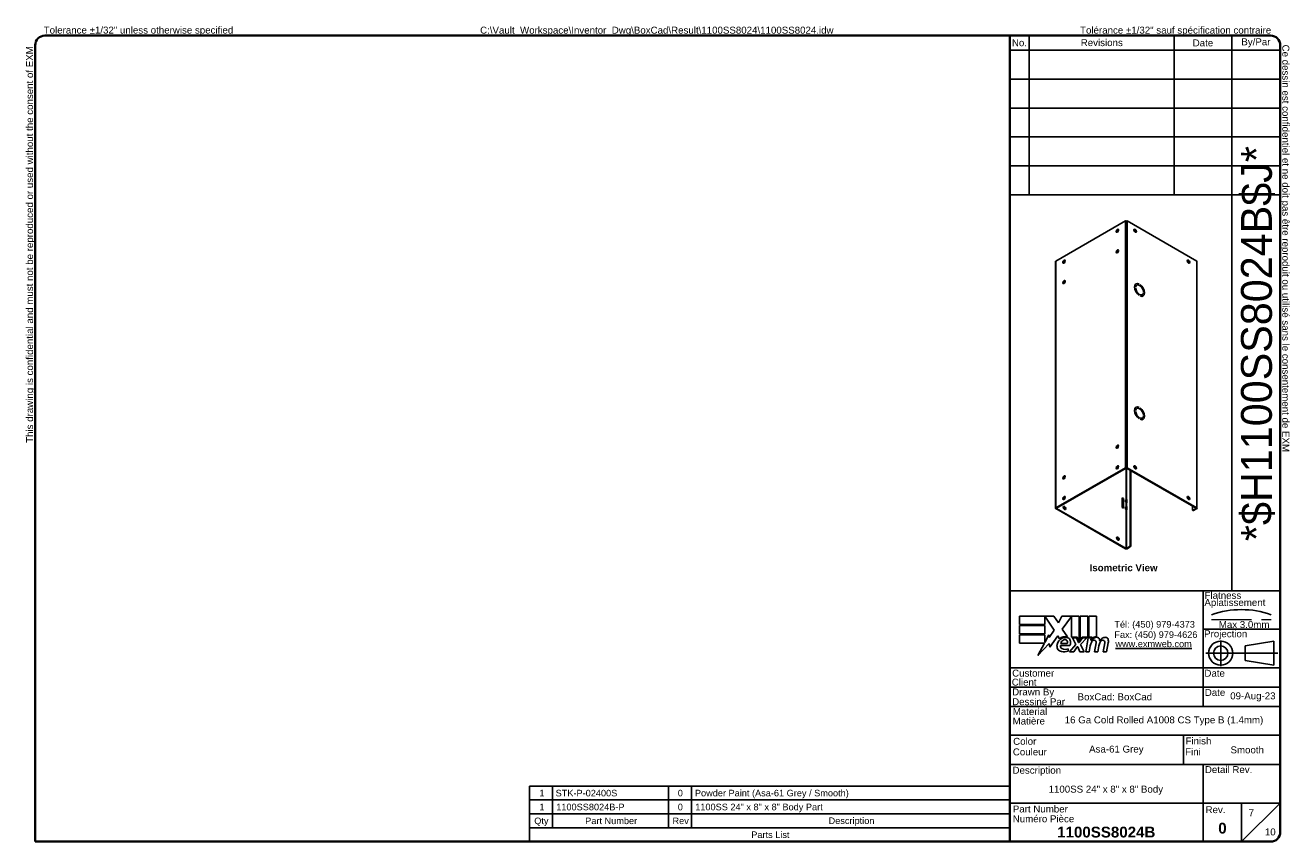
# Model space of a CAD drawing. Header units: inches. Extents: x 2 to 102, y 2 to 66.
import ezdxf
from ezdxf.enums import TextEntityAlignment as Align

# ---------------------------------------------------------------- set-up
doc = ezdxf.new("R2010")
doc.units = ezdxf.units.IN
doc.header["$LTSCALE"] = 6.141898
doc.header["$MEASUREMENT"] = 0
doc.linetypes.add('CHAIN', pattern=[0.7087, 0.4724, -0.0591, 0.1181, -0.0591])
doc.linetypes.add('DASHED', pattern=[0.2067, 0.1654, -0.0413])
doc.layers.get('0').update_dxf_attribs({"lineweight": 25})
for name, color, linetype, lineweight in [('Centerline(ANSI)', 7, 'Continuous', 25), ('Sketch Geometry(ANSI)', 7, 'Continuous', 25), ('Symbols(ANSI)', 7, 'Continuous', 25), ('Visible Edges(ANSI)', 7, 'Continuous', 25), ('Visible Tangent Edges(ANSI)', 7, 'Continuous', 25)]:
    doc.layers.add(name, color=color, linetype=linetype, lineweight=lineweight)
doc.styles.add('Current-ANSI', font='arial.ttf')
doc.styles.add('Dimension-ANSI', font='arialbd.ttf')
doc.styles.add('Part List-ANSI', font='arial.ttf')
doc.styles.add('Text Style44', font='arialbd.ttf')
doc.styles.add('Text Style83', font='FRE3OF9X.TTF')

# ---------------------------------------------------------------- blocks, each defined once
blk = doc.blocks.new('Parts List2')
at = {"layer": 'Symbols(ANSI)'}
for p, q in [((13.023, 0.975), (6.798, 0.975)), ((6.798, 0.975), (6.798, 0.615)), ((7.098, 0.975), (7.098, 0.615)), ((8.598, 0.975), (8.598, 0.615)), ((8.898, 0.975), (8.898, 0.615)), ((13.023, 0.975), (13.023, 0.615)), ((13.023, 0.795), (6.798, 0.795)), ((13.023, 0.615), (6.798, 0.615)), ((6.798, 0.435), (6.798, 0.615)), ((7.098, 0.435), (7.098, 0.615)), ((8.598, 0.435), (8.598, 0.615)), ((8.898, 0.435), (8.898, 0.615)), ((13.023, 0.435), (13.023, 0.615)), ((6.798, 0.255), (6.798, 0.435)), ((13.023, 0.435), (6.798, 0.435)), ((13.023, 0.255), (13.023, 0.435)), ((13.023, 0.255), (6.798, 0.255))]:
    blk.add_line(p, q, dxfattribs=at)
at = {"layer": 'Symbols(ANSI)', "char_height": 0.085, "attachment_point": 7, "style": 'Part List-ANSI'}
for s, insert in [('1', (6.928, 0.842)), ('STK-P-02400S', (7.138, 0.84)), ('0', (8.72, 0.84)), ('Powder Paint (Asa-61 Grey / Smooth)', (8.942, 0.816)), ('1', (6.928, 0.662)), ('1100SS8024B-P', (7.146, 0.66)), ('0', (8.72, 0.66)), ('1100SS 24" x 8" x 8" Body Part', (8.946, 0.636)), ('Qty', (6.861, 0.456)), ('Part Number', (7.521, 0.481)), ('Rev', (8.652, 0.481)), ('Description', (10.673, 0.458)), ('Parts List', (9.672, 0.301))]:
    blk.add_mtext(s, dxfattribs=dict(at, insert=insert))
blk = doc.blocks.new('Title Blocks EXM - ANSI B')
for p, q in [((13.372, 3.063), (13.372, 3.17)), ((13.372, 3.17), (13.818, 3.17)), ((13.824, 2.989), (13.701, 3.168)), ((13.701, 3.168), (13.701, 3.063)), ((13.818, 3.17), (13.877, 3.083)), ((13.877, 3.083), (13.923, 3.17)), ((13.923, 3.17), (14.146, 3.17)), ((14.046, 3.166), (13.924, 3.002)), ((14.046, 2.9), (14.046, 3.166)), ((14.146, 3.17), (14.146, 2.842)), ((14.16, 3.17), (14.259, 3.17)), ((14.16, 2.866), (14.16, 3.17)), ((14.259, 3.17), (14.259, 2.9)), ((14.273, 3.17), (14.372, 3.17)), ((14.273, 2.9), (14.273, 3.17)), ((14.372, 3.17), (14.372, 2.905)), ((13.701, 3.063), (13.372, 3.063)), ((13.372, 3.049), (13.701, 3.049)), ((13.372, 2.942), (13.372, 3.049)), ((13.701, 3.049), (13.701, 2.942)), ((13.758, 2.895), (13.824, 2.989)), ((13.924, 3.002), (13.993, 2.903)), ((13.701, 2.942), (13.372, 2.942)), ((13.372, 2.82), (13.372, 2.927)), ((13.372, 2.927), (13.701, 2.927)), ((13.695, 2.82), (13.372, 2.82)), ((13.612, 2.661), (13.695, 2.82)), ((13.758, 2.815), (13.612, 2.661)), ((13.701, 2.831), (13.752, 2.929)), ((13.701, 2.927), (13.701, 2.831)), ((13.752, 2.929), (13.758, 2.895)), ((13.765, 2.768), (13.758, 2.815)), ((13.87, 2.914), (13.765, 2.768)), ((13.893, 2.876), (13.87, 2.914)), ((13.905, 2.788), (14.027, 2.788)), ((13.91, 2.818), (13.99, 2.818)), ((14.023, 2.709), (14.105, 2.802)), ((14.121, 2.9), (14.046, 2.9)), ((14.059, 2.891), (14.113, 2.891)), ((14.105, 2.802), (14.059, 2.891)), ((14.113, 2.891), (14.139, 2.83)), ((14.146, 2.842), (14.121, 2.9)), ((14.139, 2.83), (14.146, 2.83)), ((14.146, 2.83), (14.19, 2.891)), ((14.185, 2.9), (14.16, 2.866)), ((14.245, 2.891), (14.164, 2.803)), ((14.164, 2.803), (14.209, 2.709)), ((14.259, 2.9), (14.185, 2.9)), ((14.19, 2.891), (14.245, 2.891)), ((14.232, 2.709), (14.264, 2.891)), ((14.264, 2.891), (14.302, 2.891)), ((14.314, 2.9), (14.273, 2.9)), ((14.302, 2.891), (14.299, 2.859)), ((14.299, 2.859), (14.309, 2.859)), ((14.312, 2.88), (14.314, 2.9)), ((14.345, 2.709), (14.365, 2.824)), ((14.457, 2.709), (14.477, 2.824)), ((14.523, 2.823), (14.501, 2.709)), ((14.005, 2.718), (14.005, 2.748)), ((14.077, 2.709), (14.023, 2.709)), ((14.122, 2.774), (14.077, 2.709)), ((14.13, 2.774), (14.122, 2.774)), ((14.155, 2.709), (14.13, 2.774)), ((14.209, 2.709), (14.155, 2.709)), ((14.276, 2.709), (14.232, 2.709)), ((14.289, 2.784), (14.276, 2.709)), ((14.389, 2.709), (14.345, 2.709)), ((14.402, 2.784), (14.389, 2.709)), ((14.501, 2.709), (14.457, 2.709))]:
    blk.add_line(p, q)
for centre, radius, start, end in [((13.991, 2.772), 0.133, 134.1684, 176.5646), ((13.968, 2.796), 0.11, 77.079, 133.1785), ((13.968, 2.796), 0.0996, 80.4085, 134.1684), ((13.936, 2.779), 0.032, 163.5261, 244.6784), ((13.965, 2.811), 0.056, 109.3797, 172.9975), ((13.959, 2.83), 0.0365, 51.1652, 109.3797), ((13.962, 2.833), 0.0318, 331.4547, 51.1652), ((13.981, 2.843), 0.0507, 23.8445, 85.0802), ((13.941, 2.826), 0.094, 336.1555, 23.8445), ((14.442, 2.757), 0.155, 147.5992, 170), ((14.376, 2.816), 0.08, 89.4776, 147.4114), ((14.346, 2.818), 0.042, 96.03, 147.5992), ((14.37, 2.825), 0.08, 88.7952, 136.5849), ((14.344, 2.839), 0.02, 23.5571, 96.03), ((14.325, 2.831), 0.041, 350, 23.5571), ((14.377, 2.862), 0.0338, 16.9928, 89.4776), ((14.555, 2.759), 0.155, 148.5584, 170.8257), ((14.317, 2.844), 0.096, 3.6169, 16.9928), ((14.486, 2.814), 0.0819, 89.6788, 153.9508), ((14.458, 2.818), 0.042, 96.1027, 147.6083), ((14.456, 2.839), 0.02, 23.5487, 96.1027), ((14.437, 2.831), 0.041, 349.9922, 23.5487), ((14.487, 2.861), 0.035, 18.4748, 89.6788), ((14.429, 2.842), 0.096, 349, 18.4748), ((13.925, 2.776), 0.0658, 176.5646, 261.5605), ((13.945, 2.911), 0.202, 261.5605, 287.3343), ((13.966, 2.842), 0.102, 244.6784, 292.5609)]:
    blk.add_arc(centre, radius, start, end)
at = {"layer": 'Centerline(ANSI)', "linetype": 'DASHED', "lineweight": 18, "ltscale": 0.507983}
blk.add_line((15.861, 3.128), (16.632, 3.128), dxfattribs=at)
at = {"layer": 'Centerline(ANSI)', "linetype": 'CHAIN', "ltscale": 0.185148}
blk.add_line((15.979, 2.855), (15.979, 2.521), dxfattribs=at)
at = {"layer": 'Centerline(ANSI)', "linetype": 'CHAIN', "ltscale": 0.437897}
blk.add_line((15.786, 2.691), (16.717, 2.691), dxfattribs=at)
at = {"layer": 'Sketch Geometry(ANSI)'}
for p, q in [((13.25, 10.687), (16.625, 10.687)), ((13.5, 10.687), (13.5, 8.625)), ((15.375, 10.687), (15.375, 8.625)), ((16.125, 10.687), (16.125, 3.5)), ((13.25, 10.5), (16.75, 10.5)), ((16.75, 10.562), (16.75, 0.375)), ((13.25, 10.125), (16.75, 10.125)), ((13.25, 9.75), (16.75, 9.75)), ((16.75, 9.375), (13.25, 9.375)), ((13.25, 9), (16.75, 9)), ((16.75, 9), (16.75, 8.625)), ((13.25, 8.625), (16.75, 8.625)), ((16.75, 3.5), (13.25, 3.5)), ((15.75, 2), (15.75, 3.5)), ((15.75, 3), (16.75, 3)), ((16.669, 2.847), (16.294, 2.785)), ((16.669, 2.535), (16.669, 2.847)), ((16.294, 2.785), (16.294, 2.598)), ((16.75, 2.5), (13.25, 2.5)), ((16.294, 2.598), (16.669, 2.535)), ((16.75, 2.25), (13.25, 2.25)), ((16.75, 2), (13.25, 2)), ((13.25, 1.629), (16.75, 1.629)), ((15.499, 1.629), (15.499, 1.25)), ((13.25, 1.25), (16.75, 1.25)), ((15.75, 1.25), (15.75, 0.75)), ((15.75, 0.75), (13.25, 0.75)), ((16.25, 0.75), (15.75, 0.75)), ((15.75, 0.75), (15.75, 0.25)), ((16.25, 0.25), (16.25, 0.75)), ((16.25, 0.75), (16.75, 0.75)), ((16.25, 0.25), (16.75, 0.75)), ((16.625, 0.25), (13.25, 0.25))]:
    blk.add_line(p, q, dxfattribs=at)
at = {"layer": 'Sketch Geometry(ANSI)', "linetype": 'Continuous', "lineweight": 35}
for p, q in [((13.25, 8.625), (13.25, 10.687)), ((13.25, 8.625), (13.25, 3.5)), ((13.25, 0.25), (13.25, 3.5))]:
    blk.add_line(p, q, dxfattribs=at)
at = {"layer": 'Sketch Geometry(ANSI)'}
for radius in [0.156, 0.0935]:
    blk.add_circle((15.979, 2.691), radius, dxfattribs=at)
for centre, radius, start, end in [((16.625, 10.562), 0.125, 0, 90), ((16.247, 2.112), 1.143, 70.2973, 109.7027), ((16.625, 0.375), 0.125, 270, 0)]:
    blk.add_arc(centre, radius, start, end, dxfattribs=at)
at = {"layer": 'Symbols(ANSI)', "color": 7, "char_height": 0.09, "style": 'Current-ANSI'}
for s, insert, width, attachment_point in [('Revisions', (14.439, 10.596), 1.87331, 5), ('By/Par', (16.435, 10.594), 0.62202, 5), ('No.', (13.373, 10.595), 0.25039, 5), ('Date', (15.749, 10.593), 0.75135, 5), ('BoxCad: BoxCad', (14.126, 2.125), 1.62362, 4), ('Date', (15.773, 2.136), 0.26554, 7), ('Rev.', (15.783, 0.618), 0.25854, 7)]:
    blk.add_mtext(s, dxfattribs=dict(at, insert=insert, width=width, attachment_point=attachment_point))
for s, insert, attachment_point in [('\\fArial|b1|i0;{\\H0.0900;Isometric View}', (14.281, 3.842), 1), ('Flatness', (15.77, 3.393), 7), ('Aplatissement', (15.768, 3.275), 7), ('Max 3.0mm', (15.954, 3.015), 7), ('Projection', (15.764, 2.87), 7), ('Customer', (13.278, 2.386), 7), ('Date', (15.768, 2.385), 7), ('Client', (13.273, 2.269), 7), ('Drawn By', (13.278, 2.117), 7), ('Dessiné Par', (13.278, 2.016), 7), ('Material', (13.286, 1.889), 7), ('Matière', (13.284, 1.766), 7), ('Couleur', (13.287, 1.366), 7), ('Color', (13.291, 1.503), 7), ('Fini', (15.518, 1.37), 7), ('Finish', (15.523, 1.508), 7), ('Description', (13.283, 1.103), 7), ('Detail Rev.', (15.774, 1.137), 7), ('Part Number', (13.287, 0.627), 7), ('Numéro Pièce', (13.286, 0.5), 7)]:
    blk.add_mtext(s, dxfattribs=dict(at, insert=insert, attachment_point=attachment_point))
at = {"layer": 'Symbols(ANSI)', "color": 7, "insert": (14.602, 3.107), "char_height": 0.085, "attachment_point": 1, "line_spacing_factor": 0.944221, "style": 'Current-ANSI'}
blk.add_mtext('\\fArial|b0|i0;{\\H0.0850;Tél: (450) 979-4373\\PFax: (450) 979-4626}', dxfattribs=at)
at = {"layer": 'Symbols(ANSI)', "color": 5, "true_color": 0x0000ff, "insert": (14.615, 2.854), "char_height": 0.085, "attachment_point": 1, "style": 'Dimension-ANSI'}
blk.add_mtext('\\fArial|b0|i0;{\\H0.0850;\\Lwww.exmweb.com}', dxfattribs=at)
at = {"layer": 'Symbols(ANSI)', "color": 7, "style": 'Current-ANSI'}
for tag, p in [('REV1', (13.375, 10.313)), ('REV1DATE', (15.75, 10.31)), ('REV1BY', (16.437, 10.313)), ('REV2', (13.373, 9.938)), ('REV2DATE', (15.747, 9.941)), ('REV2BY', (16.437, 9.938)), ('REV3', (13.374, 9.563)), ('REV3DATE', (15.752, 9.563)), ('REV3BY', (16.437, 9.564)), ('REV4', (13.377, 9.188)), ('REV4DATE', (15.752, 9.188)), ('REV4BY', (16.441, 9.188)), ('REV5', (13.373, 8.813)), ('REV5DATE', (15.752, 8.813)), ('REV5BY', (16.438, 8.811)), ('MFG_APPROVED_DATE', (16.393, 2.374)), ('DETAIL_REV', (16.249, 0.926))]:
    blk.add_attdef(tag, text='', height=0.09, dxfattribs=at).set_placement(p, align=Align.MIDDLE_CENTER)
for tag, p in [('REV1DESC', (13.526, 10.31)), ('REV2DESC', (13.525, 9.937)), ('REV3DESC', (13.528, 9.564)), ('REV4DESC', (13.533, 9.19)), ('REV5DESC', (13.532, 8.811)), ('COMPANY', (14.12, 2.375))]:
    blk.add_attdef(tag, text='', height=0.09, dxfattribs=at).set_placement(p, align=Align.MIDDLE_LEFT)
at = {"layer": 'Symbols(ANSI)', "color": 7, "style": 'Text Style83'}
blk.add_attdef('BARCODE_001', (16.642, 4.142), '', height=0.4, rotation=90, dxfattribs=at)
at = {"layer": 'Symbols(ANSI)', "color": 7}
for tag, p, height, style in [('IDW_DATE_001', (16.102, 2.093), 0.09, 'Current-ANSI'), ('MATERIEL_001', (13.959, 1.782), 0.09, 'Current-ANSI'), ('COLOR_001', (14.275, 1.404), 0.09, 'Current-ANSI'), ('FINISH_001', (16.106, 1.394), 0.09, 'Current-ANSI'), ('IDW_DESC_001', (13.75, 0.885), 0.09, 'Current-ANSI'), ('Sheet_Number_001', (16.341, 0.58), 0.09, 'Current-ANSI'), ('IDW_REV_001', (15.947, 0.355), 0.14, 'Text Style44'), ('IDW_NAME_001', (13.861, 0.304), 0.14, 'Text Style44'), ('Number_of_sheets_001', (16.551, 0.331), 0.09, 'Current-ANSI')]:
    blk.add_attdef(tag, p, '', height=height, dxfattribs=dict(at, style=style))
blk = doc.blocks.new('Borders 7_EXM - B (Inch)')
at = {"layer": 'Sketch Geometry(ANSI)', "linetype": 'Continuous', "lineweight": 35}
for p, q in [((16.398, 10.692), (0.523, 10.692)), ((0.398, 10.567), (0.398, 0.255)), ((16.523, 0.38), (16.523, 10.567)), ((0.398, 0.255), (16.398, 0.255))]:
    blk.add_line(p, q, dxfattribs=at)
for centre, start, end in [((0.523, 10.567), 90, 180), ((16.398, 10.567), 0, 90), ((16.398, 0.38), 270, 0)]:
    blk.add_arc(centre, 0.125, start, end, dxfattribs=at)
at = {"layer": 'Symbols(ANSI)', "color": 7, "char_height": 0.09, "attachment_point": 7, "style": 'Current-ANSI'}
for s, insert in [('Tolerance ±1/32" unless otherwise specified', (0.509, 10.692)), ('Tolérance ±1/32" sauf spécification contraire', (13.93, 10.691))]:
    blk.add_mtext(s, dxfattribs=dict(at, insert=insert))
for s, insert, rotation in [('This drawing is confidential and must not be reproduced or used without the consent of EXM', (0.398, 5.419), 90), ('Ce dessin est confidentiel et ne doit pas être reproduit ou utilisé sans le consentement de EXM', (16.522, 10.576), 270)]:
    blk.add_mtext(s, dxfattribs=dict(at, insert=insert, rotation=rotation))
at = {"layer": 'Symbols(ANSI)', "color": 7, "style": 'Current-ANSI'}
blk.add_attdef('FILENAME_AND_PATH_001', (6.16, 10.718), '', height=0.09, dxfattribs=at)

msp = doc.modelspace()

# ---------------------------------------------------------------- linework, layer by layer
at = {"layer": 'Visible Edges(ANSI)'}
for p, q in [((89.17, 50.93), (83.63, 47.74)), ((94.83, 47.74), (89.29, 50.93)), ((83.61, 47.71), (83.61, 28.08)), ((94.85, 28.08), (94.85, 47.71)), ((89.98, 45.66), (89.98, 45.66)), ((89.98, 45.59), (89.98, 45.59)), ((89.98, 45.59), (89.98, 45.59)), ((90, 45.93), (90.01, 45.93)), ((90.07, 45.82), (90.07, 45.83)), ((90.26, 45.93), (90.26, 45.93)), ((90.26, 45.93), (90.26, 45.93)), ((90.33, 45.88), (90.33, 45.88)), ((90.6, 45.3), (90.6, 45.3)), ((90.26, 45.01), (90.26, 45.01)), ((90.26, 45.01), (90.26, 45.01)), ((90.33, 44.97), (90.33, 44.97)), ((90.5, 45.07), (90.51, 45.07)), ((90.57, 44.96), (90.57, 44.96)), ((90.6, 45.24), (90.6, 45.24)), ((90.6, 45.24), (90.6, 45.24)), ((89.98, 35.85), (89.98, 35.85)), ((89.98, 35.78), (89.98, 35.78)), ((89.98, 35.78), (89.98, 35.78)), ((90, 36.12), (90.01, 36.12)), ((90.07, 36.01), (90.07, 36.02)), ((90.26, 36.11), (90.26, 36.11)), ((90.26, 36.11), (90.26, 36.11)), ((90.33, 36.07), (90.33, 36.07)), ((90.5, 35.25), (90.51, 35.26)), ((90.6, 35.49), (90.6, 35.49)), ((90.6, 35.43), (90.6, 35.43)), ((90.6, 35.43), (90.6, 35.43)), ((90.26, 35.2), (90.26, 35.2)), ((90.26, 35.2), (90.26, 35.2)), ((90.33, 35.16), (90.33, 35.16)), ((90.57, 35.15), (90.57, 35.15)), ((83.63, 28.12), (89.17, 31.31)), ((83.67, 28.1), (89.21, 31.28)), ((89.25, 31.28), (94.79, 28.1)), ((89.29, 31.31), (94.83, 28.12)), ((89.54, 25.1), (89.54, 31.12)), ((89.58, 25.08), (89.58, 31.09)), ((88.91, 28.15), (88.91, 28.91)), ((88.91, 28.91), (89, 28.86)), ((88.96, 28.84), (88.91, 28.87)), ((88.96, 28.84), (89, 28.86)), ((88.96, 28.12), (88.96, 28.84)), ((89, 28.86), (89, 28.1)), ((89.17, 28.58), (89.17, 28.75)), ((89.17, 28.75), (89.23, 28.72)), ((89.17, 28.7), (89.19, 28.69)), ((89.17, 28.58), (89.23, 28.54)), ((89.17, 28.01), (89.17, 28.19)), ((89.17, 28.19), (89.23, 28.15)), ((89.23, 28.72), (89.19, 28.69)), ((89.21, 28.78), (89.23, 28.77)), ((89.21, 28.21), (89.23, 28.2)), ((89.23, 28.77), (89.23, 28.72)), ((89.23, 28.54), (89.23, 28.5)), ((89.23, 28.2), (89.23, 28.15)), ((89.25, 28.78), (89.27, 28.79)), ((89.27, 28.51), (89.25, 28.5)), ((89.25, 28.21), (89.27, 28.22)), ((89.27, 28.79), (89.27, 28.51)), ((89.27, 28.22), (89.27, 27.95)), ((94.49, 28.27), (94.49, 27.95)), ((89.17, 24.86), (83.63, 28.05)), ((89.21, 24.88), (83.67, 28.07)), ((89, 28.1), (88.91, 28.15)), ((89.17, 28.14), (89.19, 28.13)), ((89.17, 28.01), (89.23, 27.98)), ((89.23, 28.15), (89.19, 28.13)), ((89.23, 27.98), (89.23, 27.94)), ((89.27, 27.95), (89.25, 27.94)), ((94.51, 27.92), (94.55, 27.9)), ((94.79, 28.07), (94.54, 27.93)), ((94.58, 27.91), (94.83, 28.05)), ((89.25, 24.88), (89.5, 25.03)), ((89.29, 24.86), (89.54, 25.01))]:
    msp.add_line(p, q, dxfattribs=at)
for centre, major_axis, ratio, start_param, end_param in [((89.23, 50.89), (0.086, 0), 0.575862, 0.785398, 2.356194), ((88.56, 50.12), (0.07, 0.122), 0.578093, 0.279911, 2.861682), ((89.9, 50.12), (0.07, -0.122), 0.578093, 0.279911, 2.861682), ((88.56, 48.49), (0.07, 0.122), 0.578093, 0.279911, 2.861682), ((83.69, 47.71), (-0.086, 0), 0.575862, 5.497787, 6.283185), ((84.32, 47.68), (0.07, 0.122), 0.578093, 0.279911, 2.861682), ((94.14, 47.68), (0.07, -0.122), 0.578093, 0.279911, 2.861682), ((94.77, 47.71), (0.086, 0), 0.575862, 0, 0.785398), ((84.32, 46.05), (0.07, 0.122), 0.578093, 0.279911, 2.861682), ((90.29, 45.45), (-0.281, 0.487), 0.578093, 5.588727, 8.552307), ((90.29, 45.45), (-0.281, 0.487), 0.578093, 5.588743, 8.552291), ((90.29, 45.45), (-0.218, 0.379), 0.578093, 4.020502, 6.97894), ((90.29, 45.45), (-0.218, 0.379), 0.578093, 4.020481, 6.978961), ((90.29, 45.45), (0.218, -0.379), 0.578093, 4.020481, 6.978961), ((90.29, 45.45), (0.218, -0.379), 0.578093, 4.020502, 6.97894), ((90.29, 45.45), (0.281, -0.487), 0.578093, 5.588743, 8.552291), ((90.29, 45.45), (0.281, -0.487), 0.578093, 5.588727, 8.552307), ((90.29, 35.64), (-0.281, 0.487), 0.578093, 5.588727, 8.552307), ((90.29, 35.64), (-0.281, 0.487), 0.578093, 5.588743, 8.552291), ((90.29, 35.64), (-0.218, 0.379), 0.578093, 4.020502, 6.97894), ((90.29, 35.64), (-0.218, 0.379), 0.578093, 4.020481, 6.978961), ((90.29, 35.64), (0.218, -0.379), 0.578093, 4.020481, 6.978961), ((90.29, 35.64), (0.218, -0.379), 0.578093, 4.020502, 6.97894), ((90.29, 35.64), (0.281, -0.487), 0.578093, 5.588743, 8.552291), ((90.29, 35.64), (0.281, -0.487), 0.578093, 5.588727, 8.552307), ((88.56, 32.96), (0.07, 0.122), 0.578093, 0.279911, 2.861682), ((88.56, 31.32), (0.07, 0.122), 0.578093, 0.279911, 2.861682), ((89.23, 31.27), (0.086, 0), 0.575862, 0.785398, 2.356194), ((89.23, 31.27), (0.031, 0), 0.575862, 0.785398, 2.356194), ((89.9, 31.32), (0.07, -0.122), 0.578093, 0.279911, 2.861682), ((84.32, 30.51), (0.07, 0.122), 0.578093, 0.279911, 2.861682), ((84.32, 28.88), (0.07, 0.122), 0.578093, 0.279911, 2.861682), ((84.28, 28.09), (0.07, -0.122), 0.578093, 0.279911, 2.861682), ((89.23, 28.79), (0.031, 0), 0.575862, 3.926991, 5.497787), ((89.23, 28.52), (-0.031, 0), 0.575862, 0.785398, 2.356194), ((89.23, 28.23), (0.031, 0), 0.575862, 3.926991, 5.497787), ((89.23, 28.79), (-0.086, 0), 0.575862, 1.529674, 2.040049), ((89.23, 28.23), (-0.086, 0), 0.575862, 1.529674, 2.040049), ((94.14, 28.88), (0.07, -0.122), 0.578093, 0.279911, 2.861682), ((83.69, 28.08), (-0.086, 0), 0.575862, 5.497787, 7.068583), ((83.69, 28.08), (-0.031, 0), 0.575862, 5.497787, 7.068583), ((89.23, 27.95), (-0.031, 0), 0.575862, 0.785398, 2.356194), ((94.54, 27.98), (-0.0299, -0.052), 0.578093, 5.495853, 7.06665), ((94.58, 27.95), (-0.0299, -0.052), 0.578093, 0, 0.783464), ((94.77, 28.08), (0.031, 0), 0.575862, 5.497787, 7.068583), ((94.77, 28.08), (0.086, 0), 0.575862, 5.497787, 7.068583), ((88.52, 25.64), (0.07, -0.122), 0.578093, 0.279911, 2.861682), ((89.23, 24.9), (0.086, 0), 0.575862, 3.926991, 5.497787), ((89.23, 24.9), (0.031, 0), 0.575862, 3.926991, 5.497787), ((89.5, 25.08), (-0.0299, -0.052), 0.578093, 0.783464, 2.354261), ((89.54, 25.06), (0.0299, 0.052), 0.578093, 3.925057, 5.495853)]:
    msp.add_ellipse(centre, major_axis=major_axis, ratio=ratio, start_param=start_param, end_param=end_param, dxfattribs=at)
for centre, major_axis in [((88.52, 50.15), (-0.07, -0.122)), ((89.94, 50.15), (0.07, -0.122)), ((88.52, 48.51), (-0.07, -0.122)), ((84.28, 47.7), (-0.07, -0.122)), ((94.18, 47.7), (0.07, -0.122)), ((84.28, 46.07), (-0.07, -0.122)), ((88.52, 32.98), (-0.07, -0.122)), ((88.52, 31.34), (-0.07, -0.122)), ((89.94, 31.34), (-0.07, 0.122)), ((84.28, 30.54), (-0.07, -0.122)), ((84.28, 28.9), (-0.07, -0.122)), ((84.32, 28.11), (-0.07, 0.122)), ((94.18, 28.9), (-0.07, 0.122)), ((88.56, 25.67), (-0.07, 0.122))]:
    msp.add_ellipse(centre, major_axis=major_axis, ratio=0.578093, dxfattribs=at)
at = {"layer": 'Visible Tangent Edges(ANSI)'}
for p, q in [((89.17, 31.31), (89.17, 50.93)), ((89.29, 50.93), (89.29, 31.31)), ((83.63, 47.74), (83.63, 28.12)), ((94.83, 28.12), (94.83, 47.74)), ((89.21, 28.78), (89.21, 31.28)), ((89.25, 31.28), (89.25, 28.78)), ((89.21, 28.21), (89.21, 28.5)), ((89.25, 28.5), (89.25, 28.21)), ((83.67, 28.1), (83.67, 28.07)), ((89.21, 24.88), (89.21, 27.94)), ((89.25, 27.94), (89.25, 24.88)), ((94.58, 27.91), (94.54, 27.93)), ((94.79, 28.1), (94.83, 28.12)), ((94.79, 28.07), (94.79, 28.1)), ((94.83, 28.05), (94.79, 28.07)), ((89.17, 24.86), (89.21, 24.88)), ((89.25, 24.88), (89.29, 24.86)), ((89.5, 25.03), (89.54, 25.01)), ((89.58, 25.08), (89.54, 25.1))]:
    msp.add_line(p, q, dxfattribs=at)

# ---------------------------------------------------------------- block references
at = {"xscale": 6.141897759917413, "yscale": 6.141897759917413, "zscale": 6.141897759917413}
for name, p, values in [('Borders 7_EXM - B (Inch)', (0, 0), {'FILENAME_AND_PATH_001': 'C:\\Vault_Workspace\\Inventor_Dwg\\BoxCad\\Result\\1100SS8024\\1100SS8024.idw'}), ('Title Blocks EXM - ANSI B', (-1.4, 0.03), {'COLOR_001': 'Asa-61 Grey', 'IDW_DATE_001': '09-Aug-23', 'IDW_REV_001': '0', 'Sheet_Number_001': '7', 'Number_of_sheets_001': '10', 'IDW_DESC_001': '1100SS 24" x 8" x 8" Body', 'IDW_NAME_001': '1100SS8024B', 'BARCODE_001': '*$H1100SS8024B$J*', 'FINISH_001': 'Smooth', 'MATERIEL_001': '16 Ga Cold Rolled A1008 CS Type B (1.4mm)'})]:
    msp.add_blockref(name, p, dxfattribs=at).add_auto_attribs(values)
at = {"layer": 'Symbols(ANSI)', "xscale": 6.141897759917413, "yscale": 6.141897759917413, "zscale": 6.141897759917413}
msp.add_blockref('Parts List2', (0, 0), dxfattribs=at)

doc.saveas('drawing.dxf')
